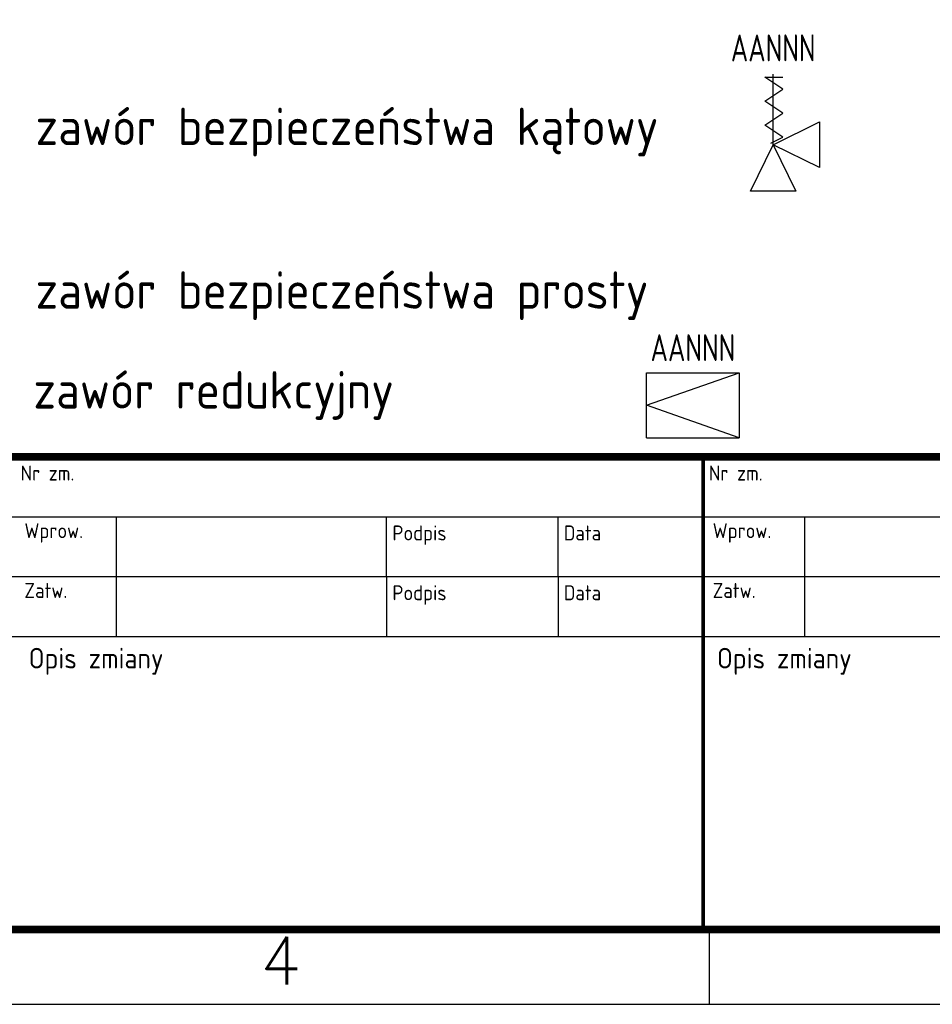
# Model space of a CAD drawing. Header units: millimetres. Extents: x 472 to 1299, y 510 to 798.
# Tile 14 of 69: x 616 to 677, y 510 to 576. Entities that reach past the tile are written whole.
import ezdxf
from ezdxf.enums import TextEntityAlignment as Align

# ---------------------------------------------------------------- set-up
doc = ezdxf.new("R2010")
doc.units = ezdxf.units.MM
doc.header["$LTSCALE"] = 4
doc.linetypes.add('DASHED', pattern=[0.75, 0.5, -0.25])
for name, color, linetype in [('ARMATURA', 7, 'Continuous'), ('OPISY', 7, 'Continuous'), ('Ramka', 7, 'Continuous')]:
    doc.layers.add(name, color=color, linetype=linetype)
doc.layers.add('KKS_1', color=7, linetype='Continuous', lineweight=5)
doc.styles.add('ADESK1', font='romans', dxfattribs={"bigfont": 'bigfont'})
doc.styles.add('ROMAND', font='romand')
doc.styles.get("Standard").update_dxf_attribs({"font": 'ISOCP.SHX'})

# ---------------------------------------------------------------- blocks, each defined once
blk = doc.blocks.new('A3-grafiko')
for p, q in [((97.686, 32.601), (235.686, 32.601)), ((150.484, 28.601), (150.484, 32.601)), ((168.535, 28.601), (168.535, 32.601)), ((179.989, 28.601), (179.989, 32.601)), ((196.484, 28.601), (196.484, 32.601)), ((97.686, 28.601), (235.686, 28.601)), ((150.484, 24.601), (150.484, 28.601)), ((168.535, 28.601), (168.535, 24.601)), ((179.989, 28.601), (179.989, 24.601)), ((196.484, 24.601), (196.484, 28.601)), ((97.686, 24.601), (235.686, 24.601))]:
    blk.add_line(p, q)
at = {"color": 5}
blk.add_line((190.087, 5), (190.087, 0), dxfattribs=at)
at = {"color": 5, "linetype": 'Continuous'}
blk.add_lwpolyline([(0, 0), (410, 0), (410, 287), (0, 287)], close=True, dxfattribs=at)
at = {"const_width": 0.51}
blk.add_lwpolyline([(24, 5), (410, 5), (410, 36.601), (24, 36.601)], close=True, dxfattribs=at)
at = {"const_width": 0.255}
blk.add_lwpolyline([(189.686, 36.601), (189.686, 5)], dxfattribs=at)
for s, height, p in [('Nr zm.', 1, (144.07, 35.014)), ('Nr zm.', 1, (190.07, 35.014)), ('Wprow.', 1, (144.326, 31.167)), ('Podpis', 1, (168.918, 31.014)), ('Data', 1, (180.372, 31.014)), ('Wprow.', 1, (190.326, 31.167)), ('Zatw.', 1, (144.326, 27.167)), ('Podpis', 1, (168.918, 27.014)), ('Data', 1, (180.372, 27.014)), ('Zatw.', 1, (190.326, 27.167)), ('Opis zmiany', 1.37616, (144.608, 22.453)), ('Opis zmiany', 1.37616, (190.608, 22.453))]:
    blk.add_text(s, height=height).set_placement(p)
at = {"color": 5, "style": 'ADESK1'}
blk.add_text('4', height=3.201, dxfattribs=at).set_placement((161.459, 1.313), align=Align.CENTER)
at = {"color": 250, "style": 'ROMAND', "width": 0.9}
for tag, p, height in [('OPRACOWAŁ', (37.102, 33.56), 2), ('BRANŻA', (290.245, 33.04), 2.243), ('DATA1', (83.569, 32.976), 2), ('ZMIANA1', (109.377, 33.461), 2), ('ZMIANA2', (155.377, 33.461), 2), ('ZMIANA3', (201.377, 33.461), 2), ('RODZAJ_DOK', (249.47, 33.04), 2.243), ('NAZWA_ZAKŁADU', (375.799, 32.733), 2.243), ('OZN_DOK1', (326.144, 32.248), 2.243), ('SPRAWDZIŁ', (37.102, 29.56), 2), ('ZM1_WPROW', (104.855, 29.7), 2), ('ZM2_WPROW', (150.855, 29.7), 2), ('ZM3_WPROW', (196.855, 29.7), 2), ('DATA2', (83.569, 28.976), 2), ('DATA', (136.056, 29.294), 2), ('DATA', (182.056, 29.294), 2), ('DATA', (228.056, 29.294), 2), ('OZN_DOK2', (326.144, 28.407), 2.243), ('NAZWA_OBIEKTU', (375.799, 28.314), 2.243), ('ZATWIERDZIŁ', (37.102, 25.56), 2), ('ZM1_ZATW', (104.855, 25.7), 2), ('ZM2_ZATW', (150.855, 25.7), 2), ('ZM3_ZATW', (196.855, 25.7), 2), ('DATA3', (83.569, 24.976), 2), ('DATA', (136.056, 25.294), 2), ('DATA', (182.056, 25.294), 2), ('DATA', (228.056, 25.294), 2), ('NAZWA_PRAC', (337.117, 22.562), 2.243), ('OPIS_ZM_1', (98.413, 19.262), 1.5), ('OPIS_ZM_2', (144.413, 19.262), 1.5), ('OPIS_ZM_3', (190.413, 19.262), 1.5), ('OPIS_ZM_1', (98.413, 16.762), 1.5), ('OPIS_ZM_2', (144.413, 16.762), 1.5), ('OPIS_ZM_3', (190.413, 16.762), 1.5), ('144', (401.641, 15.998), 2.243), ('1:1', (368.283, 15.073), 2.243), ('1', (392.026, 15.36), 2.243), ('OPIS_ZM_1', (98.413, 14.262), 1.5), ('OPIS_ZM_2', (144.413, 14.262), 1.5), ('OPIS_ZM_3', (190.413, 14.262), 1.5), ('00', (381.556, 12.667), 2.243), ('APLIKACJA', (392.026, 7.205), 2), ('A3', (368.283, 6.918), 2.243)]:
    blk.add_attdef(tag, p, '', height=height, dxfattribs=at)
at = {"color": 1, "style": 'ROMAND'}
for tag, p, height, width in [('TYTUL_1', (249.411, 28.343), 2.243, 0.9), ('TYTUL_2', (249.411, 25.217), 2.243, 0.9), ('TYTUL_3', (249.411, 22.185), 2.243, 0.9), ('PLIK', (37.723, 6.22), 1.8, 0.8)]:
    blk.add_attdef(tag, p, '', height=height, dxfattribs=dict(at, width=width))
blk.add_attdef('NUMER_RYS', text='', height=2.345, dxfattribs=at).set_placement((403.569, 22.948), align=Align.RIGHT)
at = {"color": 250, "style": 'ROMAND', "width": 0.9, "flags": 2}
for tag, p in [('ZAMAWIAJĄCY', (36.801, 20.951)), ('NR_UMOWY', (36.801, 15.674)), ('NAZWA_PROJEKTU', (36.801, 10.726))]:
    blk.add_attdef(tag, p, '', height=2.243, dxfattribs=at)
at = {"color": 1, "style": 'ROMAND', "width": 0.9}
blk.add_attdef('NR_DOK', text='', height=2.548, dxfattribs=at).set_placement((341.162, 12.857), align=Align.CENTER)
blk = doc.blocks.new('N_SPREZY')
at = {"linetype": 'Continuous'}
for points in [[(0, 0), (0, 4.715)], [(-0.162, 0.103), (0.64, 0.504), (-0.564, 1.306), (0.64, 2.108), (-0.564, 2.91), (0.64, 3.713), (-0.564, 4.515), (0.64, 4.515)]]:
    blk.add_lwpolyline(points, dxfattribs=at)
blk = doc.blocks.new('ZAW BEZP KAT P')
at = {"linetype": 'Continuous'}
for p, q in [((0, 0), (3.096, 1.52)), ((3.096, 1.52), (3.096, -1.52)), ((-1.52, -3.096), (0, 0)), ((3.096, -1.52), (0, 0)), ((0, 0), (1.52, -3.096)), ((1.52, -3.096), (-1.52, -3.096))]:
    blk.add_line(p, q, dxfattribs=at)
at = {"layer": 'ARMATURA', "color": 140, "linetype": 'DASHED'}
blk.add_blockref('N_SPREZY', (0, 0), dxfattribs=at)
at = {"layer": 'KKS_1', "color": 7, "width": 0.8}
blk.add_attdef('KKS_1_KONIEC', text='', height=1.8, dxfattribs=at).set_placement((0, 5.57), align=Align.CENTER)
at = {"layer": 'KKS_1', "color": 7, "width": 0.8, "flags": 1}
for tag, p, height in [('OPIS', (-6.34, -0.974), 1.5), ('KKS_1_PEŁNY', (-6.354, -6.087), 2.5)]:
    blk.add_attdef(tag, p, '', height=height, dxfattribs=at)
blk = doc.blocks.new('ZAW REDUKC L')
at = {"linetype": 'Continuous'}
blk.add_lwpolyline([(0, 2.172), (0, -2.172), (-6.192, 0)], close=True, dxfattribs=at)
for points in [[(-6.192, 2.172), (0, 2.172)], [(-6.192, -2.172), (-6.192, 2.172)], [(-6.192, -2.172), (0, -2.172)]]:
    blk.add_lwpolyline(points, dxfattribs=at)
at = {"layer": 'KKS_1', "color": 7, "width": 0.8}
blk.add_attdef('KKS_1_KONIEC', text='', height=1.8, dxfattribs=at).set_placement((-3.096, 2.947), align=Align.CENTER)
at = {"layer": 'KKS_1', "color": 7, "width": 0.8, "flags": 1}
for tag, p, height in [('OPIS', (-9.436, 0.447), 1.5), ('KKS_1_PEŁNY', (-9.45, -4.666), 2.5)]:
    blk.add_attdef(tag, p, '', height=height, dxfattribs=at)

msp = doc.modelspace()

# ---------------------------------------------------------------- block references
at = {"layer": 'ARMATURA'}
for name, p in [('ZAW BEZP KAT P', (666.066, 567.432)), ('ZAW REDUKC L', (663.798, 550.014))]:
    msp.add_blockref(name, p, dxfattribs=at).add_auto_attribs({'KKS_1_KONIEC': 'AANNN'})
at = {"layer": 'Ramka'}
msp.add_blockref('A3-grafiko', (471.698, 509.962), dxfattribs=at)

# ---------------------------------------------------------------- texts
at = {"layer": 'OPISY', "color": 7, "linetype": 'Continuous'}
for s, p in [('zawór bezpieczeństwa kątowy', (616.761, 567.406)), ('zawór bezpieczeństwa prosty', (616.761, 556.467)), ('zawór redukcyjny', (616.619, 549.792))]:
    msp.add_text(s, height=2.5, dxfattribs=at).set_placement(p)

doc.saveas('drawing.dxf')
